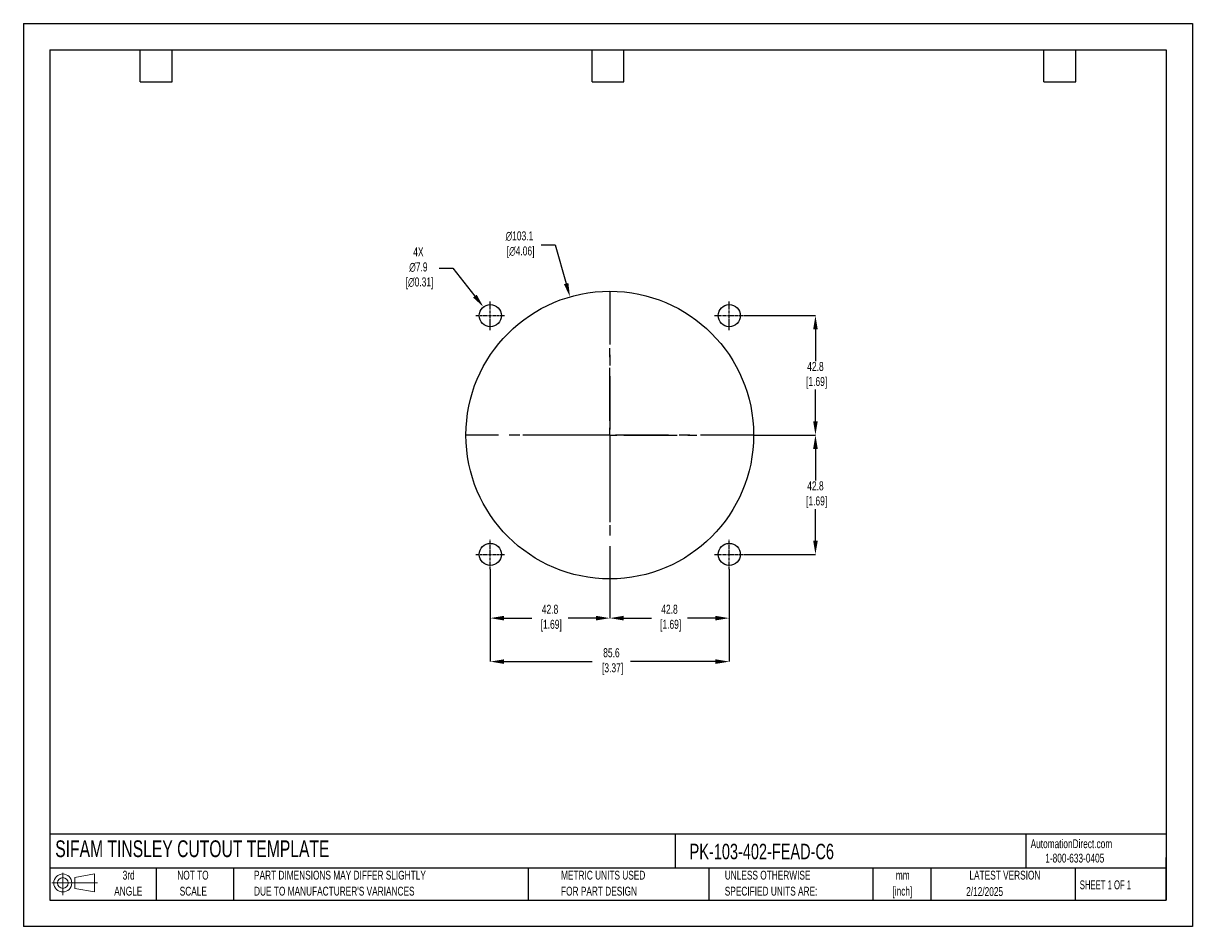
# Model space of a CAD drawing. Header units: millimetres. Extents: x 0 to 419, y 0 to 324.
import ezdxf

# ---------------------------------------------------------------- set-up
doc = ezdxf.new("R2010")
doc.units = ezdxf.units.MM
doc.header["$LTSCALE"] = 1.5
doc.header["$PDSIZE"] = -1
doc.linetypes.add('CENTERX2', pattern=[20.32, 12.7, -2.54, 2.54, -2.54])
for name, color, linetype in [('1', 7, 'Continuous'), ('CENTER', 40, 'CENTERX2'), ('SLD-DEFPOINTS', 7, 'Continuous')]:
    doc.layers.add(name, color=color, linetype=linetype)
doc.layers.add('DIMENSIONS', color=140, linetype='Continuous', lineweight=25)
doc.layers.add('TEXT', color=140, linetype='Continuous', lineweight=25)
doc.styles.add('SLDTEXTSTYLE0', font='TXT', dxfattribs={"width": 0.7})
doc.styles.add('SLDTEXTSTYLE1', font='TXT', dxfattribs={"width": 0.65})
doc.dimstyles.new('SLDDIMSTYLE0', dxfattribs={"dimtxt": 3.237012, "dimasz": 4.953, "dimexe": 0, "dimexo": 0.0625, "dimgap": 0.809253, "dimtad": 0, "dimtih": 1, "dimtoh": 1, "dimrnd": 1e-09, "dimzin": 12, "dimdsep": 46, "dimtxsty": 'SLDTEXTSTYLE0', "dimsah": 1, "dimcen": 0, "dimadec": 0, "dimazin": 3, "dimtfac": 1, "dimtofl": 0, "dimtmove": 0, "dimatfit": 3, "dimfxl": 0, "dimfrac": 2, "dimtolj": 1, "dimtzin": 12, "dimarcsym": 0})

# ---------------------------------------------------------------- blocks, each defined once
blk = doc.blocks.new('Block11')
at = {"color": 7, "linetype": 'Continuous', "lineweight": 18}
for p, q in [((0, 4.32), (16.31, 4.32)), ((3.88, 7.97), (3.88, 0)), ((8.22, 6.25), (15.26, 7.55)), ((8.22, 2.39), (8.22, 6.25)), ((15.26, 7.55), (15.26, 1.1)), ((8.22, 2.39), (15.26, 1.1))]:
    blk.add_line(p, q, dxfattribs=at)
for radius in [3.23, 1.93]:
    blk.add_circle((3.88, 4.32), radius, dxfattribs=at)
blk = doc.blocks.new('Block12')
at = {"layer": 'SLD-DEFPOINTS'}
blk.add_blockref('Block11', (0, 0), dxfattribs=at)
blk = doc.blocks.new('SW_NOTE_0_1')
at = {"layer": 'TEXT', "color": 0, "linetype": 'CENTERX2', "lineweight": 18, "char_height": 3.175, "attachment_point": 2, "style": 'SLDTEXTSTYLE0'}
for s, insert in [('mm', (4.27, 4.09)), ('[inch]', (4.14, -1.64))]:
    blk.add_mtext(s, dxfattribs=dict(at, insert=insert))
blk = doc.blocks.new('SW_NOTE_0_2')
at = {"layer": 'TEXT', "color": 0, "linetype": 'CENTERX2', "lineweight": 18, "char_height": 3.175, "attachment_point": 1, "style": 'SLDTEXTSTYLE0'}
for s, insert in [('UNLESS OTHERWISE', (0, 4.09)), ('SPECIFIED UNITS ARE:', (0, -1.64))]:
    blk.add_mtext(s, dxfattribs=dict(at, insert=insert))
blk = doc.blocks.new('SW_NOTE_0_3')
at = {"layer": 'TEXT', "color": 0, "linetype": 'CENTERX2', "lineweight": 18, "char_height": 3.175, "attachment_point": 1, "style": 'SLDTEXTSTYLE0'}
for s, insert in [('PART DIMENSIONS MAY DIFFER SLIGHTLY', (0, 4.09)), ("DUE TO MANUFACTURER'S VARIANCES", (0, -1.64))]:
    blk.add_mtext(s, dxfattribs=dict(at, insert=insert))
blk = doc.blocks.new('SW_NOTE_0_4')
at = {"layer": 'TEXT', "color": 0, "linetype": 'CENTERX2', "lineweight": 18, "char_height": 3.175, "attachment_point": 2, "style": 'SLDTEXTSTYLE0'}
for s, insert in [('NOT TO', (7.89, 4.09)), ('SCALE', (8.03, -1.64))]:
    blk.add_mtext(s, dxfattribs=dict(at, insert=insert))
blk = doc.blocks.new('SW_NOTE_0_5')
at = {"layer": 'TEXT', "color": 0, "linetype": 'CENTERX2', "lineweight": 18, "char_height": 3.175, "attachment_point": 2, "style": 'SLDTEXTSTYLE0'}
for s, insert in [('3rd', (3.47, 4.09)), ('ANGLE', (3.33, -1.64))]:
    blk.add_mtext(s, dxfattribs=dict(at, insert=insert))
blk = doc.blocks.new('SW_NOTE_0_6')
at = {"layer": 'TEXT', "color": 0, "linetype": 'CENTERX2', "lineweight": 18, "char_height": 3.175, "attachment_point": 1, "style": 'SLDTEXTSTYLE0'}
for s, insert in [('METRIC UNITS USED', (0, 4.09)), ('FOR PART DESIGN', (0, -1.64))]:
    blk.add_mtext(s, dxfattribs=dict(at, insert=insert))
blk = doc.blocks.new('SW_CENTERMARKSYMBOL_0')
at = {"layer": 'CENTER', "color": 0}
for p, q in [((0, 5.08), (0, 31.2)), ((-5.08, 0), (-31.2, 0)), ((0, 0), (-2.54, 0)), ((0, 0), (0, 2.54)), ((0, 0), (0, -2.54)), ((0, 0), (2.54, 0)), ((5.08, 0), (31.2, 0)), ((0, -5.08), (0, -31.2))]:
    blk.add_line(p, q, dxfattribs=at)
blk = doc.blocks.new('*D21')
at = {"layer": 'Defpoints', "color": 0}
for p in [(253, 128.21), (210.19, 124.69), (253, 110.61)]:
    blk.add_point(p, dxfattribs=at)
at = {"layer": 'DIMENSIONS', "color": 0, "lineweight": -2}
for p, q in [((253, 128.15), (253, 110.61)), ((210.19, 124.63), (210.19, 110.61)), ((215.14, 110.61), (225.12, 110.61)), ((248.05, 110.61), (238.07, 110.61))]:
    blk.add_line(p, q, dxfattribs=at)
at = {"layer": 'DIMENSIONS', "color": 0}
for points in [[(215.14, 111.44), (215.14, 109.78), (210.19, 110.61)], [(248.05, 111.44), (248.05, 109.78), (253, 110.61)]]:
    blk.add_solid(points, dxfattribs=at)
at = {"layer": 'DIMENSIONS', "color": 0, "insert": (231.59, 110.61), "char_height": 3.237, "attachment_point": 5, "style": 'SLDTEXTSTYLE0'}
blk.add_mtext('\\A1;42.8\\P [1.69]', dxfattribs=at)
blk = doc.blocks.new('*D22')
at = {"layer": 'Defpoints', "color": 0}
for p in [(167.37, 128.21), (253, 128.21), (253, 95.02)]:
    blk.add_point(p, dxfattribs=at)
at = {"layer": 'DIMENSIONS', "color": 0, "lineweight": -2}
for p, q in [((167.37, 128.15), (167.37, 95.02)), ((253, 128.15), (253, 95.02)), ((172.32, 95.02), (203.93, 95.02)), ((248.05, 95.02), (217.64, 95.02))]:
    blk.add_line(p, q, dxfattribs=at)
at = {"layer": 'DIMENSIONS', "color": 0}
for points in [[(172.32, 95.85), (172.32, 94.2), (167.37, 95.02)], [(248.05, 95.85), (248.05, 94.2), (253, 95.02)]]:
    blk.add_solid(points, dxfattribs=at)
at = {"layer": 'DIMENSIONS', "color": 0, "insert": (210.78, 95.02), "char_height": 3.237, "attachment_point": 5, "style": 'SLDTEXTSTYLE0'}
blk.add_mtext('\\A1;85.6\\P [3.37]', dxfattribs=at)
blk = doc.blocks.new('*D23')
at = {"layer": 'Defpoints', "color": 0}
for p in [(261.75, 176.25), (258.22, 133.44), (283.91, 133.44)]:
    blk.add_point(p, dxfattribs=at)
at = {"layer": 'DIMENSIONS', "color": 0, "lineweight": -2}
for p, q in [((261.81, 176.25), (283.91, 176.25)), ((283.91, 171.3), (283.91, 159.97)), ((283.91, 138.39), (283.91, 149.72)), ((258.28, 133.44), (283.91, 133.44))]:
    blk.add_line(p, q, dxfattribs=at)
at = {"layer": 'DIMENSIONS', "color": 0}
for points in [[(283.09, 171.3), (284.74, 171.3), (283.91, 176.25)], [(283.09, 138.39), (284.74, 138.39), (283.91, 133.44)]]:
    blk.add_solid(points, dxfattribs=at)
at = {"layer": 'DIMENSIONS', "color": 0, "insert": (283.91, 154.85), "char_height": 3.237, "attachment_point": 5, "style": 'SLDTEXTSTYLE0'}
blk.add_mtext('\\A1;42.8\\P [1.69]', dxfattribs=at)
blk = doc.blocks.new('*D24')
at = {"layer": 'Defpoints', "color": 0}
for p in [(258.22, 219.07), (261.75, 176.25), (283.91, 176.25)]:
    blk.add_point(p, dxfattribs=at)
at = {"layer": 'DIMENSIONS', "color": 0, "lineweight": -2}
for p, q in [((258.28, 219.07), (283.91, 219.07)), ((283.91, 214.12), (283.91, 202.79)), ((283.91, 181.21), (283.91, 192.54)), ((261.81, 176.25), (283.91, 176.25))]:
    blk.add_line(p, q, dxfattribs=at)
at = {"layer": 'DIMENSIONS', "color": 0}
for points in [[(283.09, 214.12), (284.74, 214.12), (283.91, 219.07)], [(283.09, 181.21), (284.74, 181.21), (283.91, 176.25)]]:
    blk.add_solid(points, dxfattribs=at)
at = {"layer": 'DIMENSIONS', "color": 0, "insert": (283.91, 197.66), "char_height": 3.237, "attachment_point": 5, "style": 'SLDTEXTSTYLE0'}
blk.add_mtext('\\A1;42.8\\P [1.69]', dxfattribs=at)
blk = doc.blocks.new('*D25')
at = {"layer": 'Defpoints', "color": 0}
for p in [(167.37, 128.21), (210.19, 124.69), (167.37, 110.61)]:
    blk.add_point(p, dxfattribs=at)
at = {"layer": 'DIMENSIONS', "color": 0, "lineweight": -2}
for p, q in [((167.37, 128.15), (167.37, 110.61)), ((210.19, 124.63), (210.19, 110.61)), ((172.32, 110.61), (182.3, 110.61)), ((205.23, 110.61), (195.25, 110.61))]:
    blk.add_line(p, q, dxfattribs=at)
at = {"layer": 'DIMENSIONS', "color": 0}
for points in [[(172.32, 111.44), (172.32, 109.78), (167.37, 110.61)], [(205.23, 111.44), (205.23, 109.78), (210.19, 110.61)]]:
    blk.add_solid(points, dxfattribs=at)
at = {"layer": 'DIMENSIONS', "color": 0, "insert": (188.78, 110.61), "char_height": 3.237, "attachment_point": 5, "style": 'SLDTEXTSTYLE0'}
blk.add_mtext('\\A1;42.8\\P [1.69]', dxfattribs=at)
blk = doc.blocks.new('*D28')
at = {"layer": 'Defpoints', "color": 0}
for p in [(195.93, 225.81), (224.44, 126.7)]:
    blk.add_point(p, dxfattribs=at)
at = {"layer": 'DIMENSIONS', "color": 0, "lineweight": -2}
for p, q in [((185.61, 244.48), (190.56, 244.48)), ((190.56, 244.48), (194.56, 230.57))]:
    blk.add_line(p, q, dxfattribs=at)
at = {"layer": 'DIMENSIONS', "color": 0}
blk.add_solid([(195.35, 230.79), (193.77, 230.34), (195.93, 225.81)], dxfattribs=at)
at = {"layer": 'DIMENSIONS', "color": 0, "insert": (177.81, 244.48), "char_height": 3.237, "attachment_point": 5, "style": 'SLDTEXTSTYLE0'}
blk.add_mtext('\\A1;∅103.1\\P [∅4.06]', dxfattribs=at)
blk = doc.blocks.new('*D29')
at = {"layer": 'Defpoints', "color": 0}
for p in [(164.91, 222.18), (169.83, 215.96)]:
    blk.add_point(p, dxfattribs=at)
at = {"layer": 'DIMENSIONS', "color": 0, "lineweight": -2}
for p, q in [((149.01, 236.05), (153.96, 236.05)), ((153.96, 236.05), (161.84, 226.07))]:
    blk.add_line(p, q, dxfattribs=at)
at = {"layer": 'DIMENSIONS', "color": 0}
blk.add_solid([(162.49, 226.58), (161.19, 225.56), (164.91, 222.18)], dxfattribs=at)
at = {"layer": 'DIMENSIONS', "color": 0, "insert": (141.59, 236.05), "char_height": 3.237, "attachment_point": 5, "style": 'SLDTEXTSTYLE0'}
blk.add_mtext('\\A1;4X\\P∅7.9\\P [∅0.31]', dxfattribs=at)

msp = doc.modelspace()

# ---------------------------------------------------------------- linework, layer by layer
at = {"color": 7, "linetype": 'Continuous'}
for p, q in [((0, 323.85), (0, 0)), ((0, 323.85), (419.1, 323.85)), ((419.1, 323.85), (419.1, 0)), ((419.1, 0), (0, 0))]:
    msp.add_line(p, q, dxfattribs=at)
at = {"layer": '1', "color": 1, "linetype": 'Continuous'}
for centre, radius in [((210.19, 176.25), 51.56), ((167.37, 219.07), 3.97), ((253, 219.07), 3.97), ((167.37, 133.44), 3.97), ((253, 133.44), 3.97)]:
    msp.add_circle(centre, radius, dxfattribs=at)
at = {"layer": 'CENTER'}
for p, q in [((210.19, 227.82), (210.19, 124.69)), ((261.75, 176.25), (158.62, 176.25))]:
    msp.add_line(p, q, dxfattribs=at)
at = {"layer": 'CENTER', "ltscale": 0.05}
for p, q in [((167.37, 213.85), (167.37, 224.29)), ((253, 213.85), (253, 224.29)), ((162.15, 219.07), (172.59, 219.07)), ((247.78, 219.07), (258.22, 219.07)), ((167.37, 128.22), (167.37, 138.66)), ((253, 128.22), (253, 138.66)), ((162.15, 133.44), (172.59, 133.44)), ((247.78, 133.44), (258.22, 133.44))]:
    msp.add_line(p, q, dxfattribs=at)
at = {"layer": 'TEXT'}
for p, q in [((9.52, 314.32), (409.57, 314.32)), ((9.52, 314.32), (9.52, 9.52)), ((41.91, 302.89), (41.91, 314.32)), ((53.34, 302.89), (53.34, 314.32)), ((203.83, 302.89), (203.83, 314.32)), ((215.26, 302.89), (215.26, 314.32)), ((365.76, 302.89), (365.76, 314.32)), ((377.19, 302.89), (377.19, 314.32)), ((409.57, 314.32), (409.57, 9.52)), ((41.91, 302.89), (53.34, 302.89)), ((203.83, 302.89), (215.26, 302.89)), ((365.76, 302.89), (377.19, 302.89)), ((409.57, 33.19), (9.52, 33.19)), ((233.64, 33.19), (233.64, 20.95)), ((359.36, 33.19), (359.36, 20.95)), ((409.57, 9.52), (409.57, 24.77)), ((409.57, 20.95), (9.52, 20.95)), ((47.62, 20.95), (47.62, 9.52)), ((75.32, 20.95), (75.32, 9.52)), ((180.97, 20.95), (180.97, 9.52)), ((245.67, 20.95), (245.67, 9.52)), ((304.54, 20.95), (304.54, 9.52)), ((325.22, 20.95), (325.22, 9.52)), ((377.02, 20.95), (377.02, 9.52)), ((9.52, 9.52), (409.57, 9.52))]:
    msp.add_line(p, q, dxfattribs=at)

# ---------------------------------------------------------------- block references
at = {"layer": 'CENTER'}
msp.add_blockref('SW_CENTERMARKSYMBOL_0', (210.19, 176.25), dxfattribs=at)
at = {"layer": 'SLD-DEFPOINTS'}
msp.add_blockref('Block12', (10.26, 11.33), dxfattribs=at)
at = {"layer": 'TEXT', "linetype": 'CENTERX2', "lineweight": 18}
for name, p in [('SW_NOTE_0_5', (34.27, 15.95)), ('SW_NOTE_0_4', (52.89, 15.95)), ('SW_NOTE_0_3', (82.68, 15.95)), ('SW_NOTE_0_6', (192.72, 15.95)), ('SW_NOTE_0_2', (251.41, 15.95)), ('SW_NOTE_0_1', (310.93, 15.95))]:
    msp.add_blockref(name, p, dxfattribs=at)

# ---------------------------------------------------------------- texts
at = {"layer": 'TEXT', "linetype": 'CENTERX2', "lineweight": 25, "attachment_point": 1, "style": 'SLDTEXTSTYLE0'}
for s, insert, char_height in [('SIFAM TINSLEY CUTOUT TEMPLATE', (11.42, 30.93), 6), ('PK-103-402-FEAD-C6', (238.81, 29.71), 5.5562)]:
    msp.add_mtext(s, dxfattribs=dict(at, insert=insert, char_height=char_height))
at = {"layer": 'TEXT', "linetype": 'CENTERX2', "lineweight": 18, "char_height": 3.175}
for s, insert, attachment_point, style in [('AutomationDirect.com', (361.04, 31.31), 1, 'SLDTEXTSTYLE0'), ('1-800-633-0405', (366.29, 26.16), 1, 'SLDTEXTSTYLE0'), ('LATEST VERSION', (351.83, 20.05), 2, 'SLDTEXTSTYLE0'), ('2/12/2025', (344.55, 14.16), 2, 'SLDTEXTSTYLE0'), ('SHEET 1 OF 1', (378.66, 16.58), 1, 'SLDTEXTSTYLE1')]:
    msp.add_mtext(s, dxfattribs=dict(at, insert=insert, attachment_point=attachment_point, style=style))

# ---------------------------------------------------------------- dimensions: what is measured, and where the dimension line sits
at = {"layer": 'DIMENSIONS'}
for p1, p2, text, picture, middle in [((224.44, 126.7), (195.93, 225.81), '<>\\P[]', '*D28', (177.81, 244.48)), ((169.83, 215.96), (164.91, 222.18), '4X\\P<>\\P[]', '*D29', (141.59, 236.05))]:
    dim = msp.add_diameter_dim_2p(p1=p1, p2=p2, text=text, dimstyle='SLDDIMSTYLE0', override={"dimdec": 1}, dxfattribs=at)
    dim.commit()
    dim.dimension.update_dxf_attribs({"geometry": picture, "text_midpoint": middle, "dimtype": 163})
for base, p1, p2, picture, middle in [((283.91, 176.25), (258.22, 219.07), (261.75, 176.25), '*D24', (283.91, 197.66)), ((283.91, 133.44), (261.75, 176.25), (258.22, 133.44), '*D23', (283.91, 154.85))]:
    dim = msp.add_linear_dim(base=base, p1=p1, p2=p2, angle=90, text='<>\\P[]', dimstyle='SLDDIMSTYLE0', override={"dimdec": 1}, dxfattribs=at)
    dim.commit()
    dim.dimension.update_dxf_attribs({"geometry": picture, "text_midpoint": middle})
dim = msp.add_linear_dim(base=(253, 95.02), p1=(167.37, 128.21), p2=(253, 128.21), text='<>\\P[]', dimstyle='SLDDIMSTYLE0', override={"dimdec": 1}, dxfattribs=at)
dim.commit()
dim.dimension.update_dxf_attribs({"geometry": '*D22', "text_midpoint": (210.78, 95.02), "dimtype": 160})
for base, p2, picture, middle in [((167.37, 110.61), (167.37, 128.21), '*D25', (188.78, 110.61)), ((253, 110.61), (253, 128.21), '*D21', (231.59, 110.61))]:
    dim = msp.add_linear_dim(base=base, p1=(210.19, 124.69), p2=p2, text='<>\\P[]', dimstyle='SLDDIMSTYLE0', override={"dimdec": 1}, dxfattribs=at)
    dim.commit()
    dim.dimension.update_dxf_attribs({"geometry": picture, "text_midpoint": middle})

doc.saveas('drawing.dxf')
